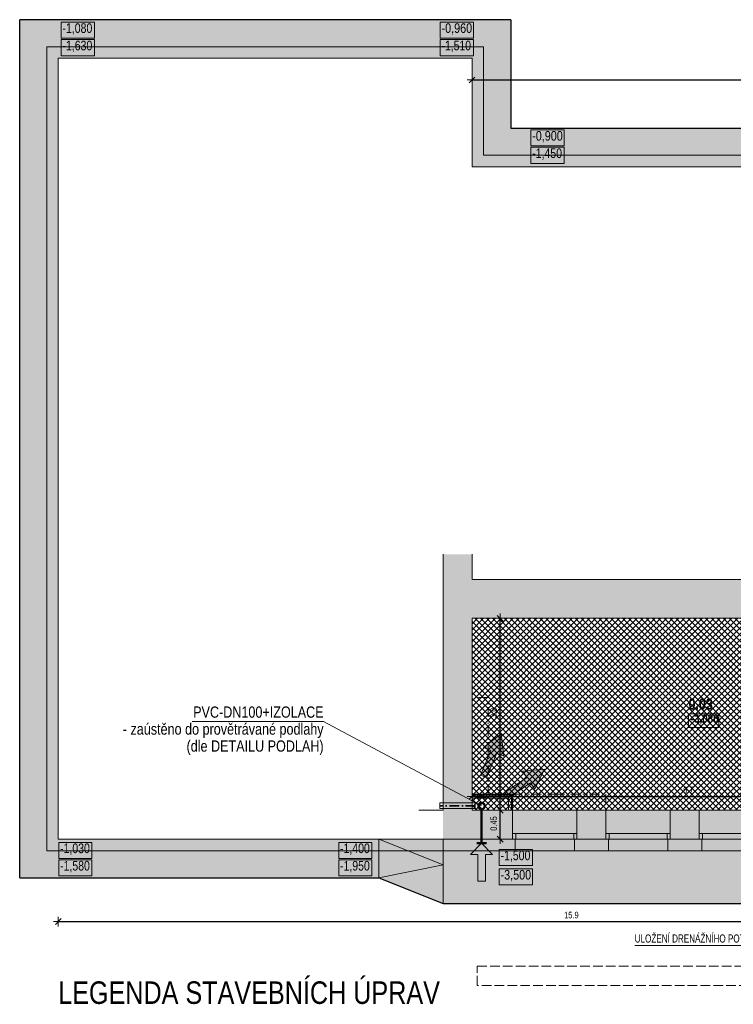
# Model space of a CAD drawing. Header units: millimetres. Extents: x -18538 to 31634, y -71765 to -43346.
# Tile 2 of 19: x -18538 to -7448, y -60161 to -44872. Entities that reach past the tile are written whole.
import ezdxf

# ---------------------------------------------------------------- set-up
doc = ezdxf.new("R2010")
doc.units = ezdxf.units.MM
doc.header["$PDMODE"] = 65
for name, pattern in [('Carkovana 2x_1', [200, 150, -50]), ('Cerchovana_1', [250, 150, -50, 0, -50]), ('JIS_09_15', [300, 150, -50, 0, -50, 0, -50])]:
    doc.linetypes.add(name, pattern=pattern)
for name, color, linetype, lineweight in [('XR$1$1.PP - SLEPY_1', 7, 'Continuous', 25), ('XR$3$SANACE_1', 7, 'Continuous', 25), ('XR$4$SANACE - LEGENDA_1', 7, 'Continuous', 25)]:
    doc.layers.add(name, color=color, linetype=linetype, lineweight=lineweight)
doc.styles.add('ARIAL', font='ARIAL.TTF')
doc.styles.add('Arial Black', font='Arial Black')
doc.styles.add('ARIALNARROW', font='ARIALN.TTF')
doc.dimstyles.new('DIMSTYLE_4', dxfattribs={"dimtxt": 100, "dimasz": 150, "dimexe": 0, "dimexo": 0, "dimgap": 50, "dimtad": 2, "dimdec": 1, "dimlfac": 0.001, "dimrnd": 0.05, "dimzin": 4, "dimdsep": 46, "dimtxsty": 'ARIALNARROW', "dimblk1": 'ALL_ML_STRICH', "dimblk2": 'ALL_ML_STRICH', "dimsah": 1, "dimcen": 0, "dimclrd": 6, "dimclre": 6, "dimclrt": 6, "dimadec": 0, "dimazin": 0, "dimtfac": 1, "dimtdec": 0, "dimtix": 1, "dimtmove": 2, "dimatfit": 3, "dimfxl": 0, "dimtzin": 0, "dimlwd": 0, "dimlwe": 13, "dimarcsym": 0})
doc.dimstyles.new('DIMSTYLE_5', dxfattribs={"dimtxt": 100, "dimasz": 150, "dimexe": 0, "dimexo": 0, "dimgap": 50, "dimtad": 2, "dimlfac": 0.001, "dimrnd": 0.05, "dimzin": 4, "dimdsep": 46, "dimtxsty": 'ARIALNARROW', "dimblk1": 'ALL_ML_STRICH', "dimblk2": 'ALL_ML_STRICH', "dimsah": 1, "dimcen": 0, "dimclrd": 6, "dimclre": 6, "dimclrt": 6, "dimadec": 0, "dimazin": 0, "dimtfac": 1, "dimtdec": 0, "dimtix": 1, "dimtmove": 2, "dimatfit": 3, "dimfxl": 0, "dimtzin": 0, "dimlwd": 0, "dimlwe": 13, "dimarcsym": 0})

# ---------------------------------------------------------------- blocks, each defined once
blk = doc.blocks.new('ALL_ML_STRICH')
at = {"color": 0, "linetype": 'ByBlock', "lineweight": -2}
for p, q in [((-1, 0), (0.5, 0)), ((-0.3, -0.3), (0.3, 0.3)), ((0, -0.5), (0, 0.5))]:
    blk.add_line(p, q, dxfattribs=at)
blk = doc.blocks.new('*D51')
at = {"layer": 'DEFPOINTS', "color": 6, "linetype": 'Continuous', "lineweight": 13}
for p in [(-11508, -57147), (-11958, -57597), (-11072, -57597)]:
    blk.add_point(p, dxfattribs=at)
at = {"layer": 'XR$3$SANACE_1', "color": 6, "linetype": 'Continuous', "lineweight": -2}
for p, q in [((-11072, -57147), (-11072, -57147)), ((-11072, -57597), (-11072, -57147)), ((-11072, -57597), (-11072, -57597))]:
    blk.add_line(p, q, dxfattribs=at)
at = {"layer": 'XR$3$SANACE_1', "color": 6, "linetype": 'Continuous', "lineweight": 13, "xscale": 150, "yscale": 150, "zscale": 150}
for p, rotation in [((-11072, -57147), 90), ((-11072, -57597), 270)]:
    blk.add_blockref('ALL_ML_STRICH', p, dxfattribs=dict(at, rotation=rotation))
at = {"layer": 'XR$3$SANACE_1', "color": 6, "linetype": 'Continuous', "lineweight": 13, "insert": (-11172, -57354), "char_height": 100, "width": 324.57, "attachment_point": 5, "rotation": 90, "style": 'ARIALNARROW'}
blk.add_mtext('\\W0.81;\\A1;{0.45}', dxfattribs=at)
blk = doc.blocks.new('*D52')
at = {"layer": 'DEFPOINTS', "color": 6, "linetype": 'Continuous', "lineweight": 13}
for p in [(-11508, -54167), (-11508, -57147), (-11072, -57147)]:
    blk.add_point(p, dxfattribs=at)
at = {"layer": 'XR$3$SANACE_1', "color": 6, "linetype": 'Continuous', "lineweight": -2}
for p, q in [((-11072, -54167), (-11072, -54167)), ((-11072, -57147), (-11072, -54167)), ((-11072, -57147), (-11072, -57147))]:
    blk.add_line(p, q, dxfattribs=at)
at = {"layer": 'XR$3$SANACE_1', "color": 6, "linetype": 'Continuous', "lineweight": 13, "xscale": 150, "yscale": 150, "zscale": 150}
for p, rotation in [((-11072, -54167), 90), ((-11072, -57147), 270)]:
    blk.add_blockref('ALL_ML_STRICH', p, dxfattribs=dict(at, rotation=rotation))
at = {"layer": 'XR$3$SANACE_1', "color": 6, "linetype": 'Continuous', "lineweight": 13, "insert": (-11172, -55635), "char_height": 100, "width": 243.43, "attachment_point": 5, "rotation": 90, "style": 'ARIALNARROW'}
blk.add_mtext('\\W0.81;\\A1;{3.0}', dxfattribs=at)
blk = doc.blocks.new('*D53')
at = {"layer": 'DEFPOINTS', "color": 6, "linetype": 'Continuous', "lineweight": 13}
for p in [(-11508, -56933), (-11508, -57147), (-4828, -57147)]:
    blk.add_point(p, dxfattribs=at)
at = {"layer": 'XR$3$SANACE_1', "color": 6, "linetype": 'Continuous', "lineweight": -2}
for p, q in [((-11508, -56933), (-11508, -56933)), ((-11508, -56933), (-4828, -56933)), ((-4828, -56933), (-4828, -56933))]:
    blk.add_line(p, q, dxfattribs=at)
at = {"layer": 'XR$3$SANACE_1', "color": 6, "linetype": 'Continuous', "lineweight": 13, "xscale": 150, "yscale": 150, "zscale": 150, "rotation": 180}
blk.add_blockref('ALL_ML_STRICH', (-11508, -56933), dxfattribs=at)
at = {"layer": 'XR$3$SANACE_1', "color": 6, "linetype": 'Continuous', "lineweight": 13, "xscale": 150, "yscale": 150, "zscale": 150}
blk.add_blockref('ALL_ML_STRICH', (-4828, -56933), dxfattribs=at)
at = {"layer": 'XR$3$SANACE_1', "color": 6, "linetype": 'Continuous', "lineweight": 13, "insert": (-8147, -56833), "char_height": 100, "width": 243.43, "attachment_point": 5, "style": 'ARIALNARROW'}
blk.add_mtext('\\W0.81;\\A1;{6.7}', dxfattribs=at)
blk = doc.blocks.new('*D81')
at = {"layer": 'DEFPOINTS', "color": 6, "linetype": 'Continuous', "lineweight": 13}
for p in [(-11508, -45808), (-11508, -46557), (17177, -46557)]:
    blk.add_point(p, dxfattribs=at)
at = {"layer": 'XR$3$SANACE_1', "color": 6, "linetype": 'Continuous', "lineweight": -2}
for p, q in [((-11508, -45808), (-11508, -45808)), ((-11508, -45808), (17177, -45808)), ((17177, -45808), (17177, -45808))]:
    blk.add_line(p, q, dxfattribs=at)
at = {"layer": 'XR$3$SANACE_1', "color": 6, "linetype": 'Continuous', "lineweight": 13, "xscale": 150, "yscale": 150, "zscale": 150, "rotation": 180}
blk.add_blockref('ALL_ML_STRICH', (-11508, -45808), dxfattribs=at)
at = {"layer": 'XR$3$SANACE_1', "color": 6, "linetype": 'Continuous', "lineweight": 13, "xscale": 150, "yscale": 150, "zscale": 150}
blk.add_blockref('ALL_ML_STRICH', (17177, -45808), dxfattribs=at)
at = {"layer": 'XR$3$SANACE_1', "color": 6, "linetype": 'Continuous', "lineweight": 13, "insert": (2852, -45708), "char_height": 100, "width": 324.57, "attachment_point": 5, "style": 'ARIALNARROW'}
blk.add_mtext('\\W0.81;\\A1;{28.7}', dxfattribs=at)
blk = doc.blocks.new('*D82')
at = {"layer": 'DEFPOINTS', "color": 6, "linetype": 'Continuous', "lineweight": 13}
for p in [(-17938, -58197), (-2028, -58597), (-17938, -58876)]:
    blk.add_point(p, dxfattribs=at)
at = {"layer": 'XR$3$SANACE_1', "color": 6, "linetype": 'Continuous', "lineweight": -2}
for p, q in [((-17938, -58876), (-17938, -58876)), ((-17938, -58876), (-2028, -58876)), ((-2028, -58876), (-2028, -58876))]:
    blk.add_line(p, q, dxfattribs=at)
at = {"layer": 'XR$3$SANACE_1', "color": 6, "linetype": 'Continuous', "lineweight": 13, "xscale": 150, "yscale": 150, "zscale": 150, "rotation": 180}
blk.add_blockref('ALL_ML_STRICH', (-17938, -58876), dxfattribs=at)
at = {"layer": 'XR$3$SANACE_1', "color": 6, "linetype": 'Continuous', "lineweight": 13, "xscale": 150, "yscale": 150, "zscale": 150}
blk.add_blockref('ALL_ML_STRICH', (-2028, -58876), dxfattribs=at)
at = {"layer": 'XR$3$SANACE_1', "color": 6, "linetype": 'Continuous', "lineweight": 13, "insert": (-9965, -58776), "char_height": 100, "width": 324.57, "attachment_point": 5, "style": 'ARIALNARROW'}
blk.add_mtext('\\W0.81;\\A1;{15.9}', dxfattribs=at)
blk = doc.blocks.new('KOMPLEXNÍ OBJEKT_60')
at = {"layer": 'XR$3$SANACE_1', "linetype": 'Continuous', "lineweight": 13}
blk.add_hatch(color=132, dxfattribs=at).paths.add_polyline_path([(-11188, -57833), (-11360, -57661), (-11532, -57833), (-11420, -57833), (-11420, -58247), (-11300, -58247), (-11300, -57833)])
at = {"layer": 'XR$3$SANACE_1', "color": 132, "linetype": 'Continuous', "lineweight": 13}
for p, q in [((-11360, -57661), (-11532, -57833)), ((-11188, -57833), (-11360, -57661)), ((-11532, -57833), (-11420, -57833)), ((-11420, -57833), (-11420, -58247)), ((-11300, -57833), (-11300, -58247)), ((-11300, -57833), (-11188, -57833)), ((-11300, -58247), (-11420, -58247))]:
    blk.add_line(p, q, dxfattribs=at)
blk = doc.blocks.new('KOMPLEXNÍ OBJEKT_61')
at = {"layer": 'XR$3$SANACE_1', "linetype": 'Continuous', "lineweight": 13}
blk.add_hatch(color=132, dxfattribs=at).paths.add_polyline_path([(-10726, -56539), (-10380, -56510), (-10532, -56822), (-10601, -56722), (-10942, -56955), (-10999, -56873), (-10657, -56639)], flags=16)
at = {"layer": 'XR$3$SANACE_1', "color": 132, "linetype": 'Continuous', "lineweight": 13}
for p, q in [((-10726, -56539), (-10380, -56510)), ((-10657, -56639), (-10726, -56539)), ((-10380, -56510), (-10532, -56822)), ((-10657, -56639), (-10999, -56873)), ((-10601, -56722), (-10942, -56955)), ((-10532, -56822), (-10601, -56722)), ((-10999, -56873), (-10942, -56955))]:
    blk.add_line(p, q, dxfattribs=at)
blk = doc.blocks.new('KOMPLEXNÍ OBJEKT_62')
at = {"layer": 'XR$3$SANACE_1', "linetype": 'Continuous', "lineweight": 13}
blk.add_hatch(color=132, dxfattribs=at).paths.add_polyline_path([(-11012, -56306), (-11055, -55961), (-11329, -56174), (-11217, -56221), (-11376, -56603), (-11283, -56642), (-11124, -56259)])
at = {"layer": 'XR$3$SANACE_1', "color": 132, "linetype": 'Continuous', "lineweight": 13}
for p, q in [((-11055, -55961), (-11329, -56174)), ((-11012, -56306), (-11055, -55961)), ((-11217, -56221), (-11376, -56603)), ((-11329, -56174), (-11217, -56221)), ((-11124, -56259), (-11283, -56642)), ((-11124, -56259), (-11012, -56306)), ((-11283, -56642), (-11376, -56603))]:
    blk.add_line(p, q, dxfattribs=at)

msp = doc.modelspace()

# ---------------------------------------------------------------- hatches: boundary and pattern name
at = {"layer": 'XR$3$SANACE_1', "linetype": 'Continuous', "lineweight": 25}
for color, points in [(61, [(-18537.849, -44871.677), (-18537.849, -58196.677), (-12957.849, -58196.677), (-11957.849, -58596.677), (-11957.849, -57596.677), (-17937.849, -57596.677), (-17937.849, -45471.677), (-11507.849, -45471.677), (-11507.849, -44871.677)]), (61, [(-11507.849, -47156.677), (-2652.849, -47156.677), (-2652.849, -46156.677), (-3652.849, -46556.677), (-10907.849, -46556.677), (-10907.849, -44871.677), (-11507.849, -44871.677)]), (191, [(-2027.849, -58596.677), (-2027.849, -59871.677), (-1227.849, -59871.677), (-1227.849, -57596.677), (-11957.849, -57596.677), (-11957.849, -58596.677)])]:
    msp.add_hatch(color=color, dxfattribs=at).paths.add_polyline_path(points)
at = {"layer": 'XR$3$SANACE_1', "linetype": 'Continuous', "lineweight": 13}
for color, points in [(254, [(-1357.849, -52966.677), (-2652.849, -52966.677), (-2652.849, -53566.677), (-11507.849, -53566.677), (-11507.849, -53172.238), (-11957.849, -53172.238), (-11957.849, -54166.677), (-4827.849, -54166.677), (-4827.849, -54966.677), (-4527.849, -54966.677), (-4527.849, -54166.677), (-1077.849, -54166.677), (-1077.849, -54266.677), (-777.849, -54266.677), (-777.849, -53566.677), (-1357.849, -53566.677)]), (21, [(-11507.849, -57146.677), (-11507.849, -54166.677), (-11957.849, -54166.677), (-11957.849, -57146.677)]), (161, [(-11957.849, -57596.677), (-1227.849, -57596.677), (-1227.849, -58216.677), (-777.849, -58216.677), (-777.849, -57146.677), (-11507.849, -57146.677), (-11957.849, -57146.677)])]:
    msp.add_hatch(color=color, dxfattribs=at).paths.add_polyline_path(points)
at = {"layer": 'XR$3$SANACE_1', "linetype": 'Cerchovana_1', "lineweight": 13}
h = msp.add_hatch(dxfattribs=at)
h.set_pattern_fill('_RAFA_14', color=204, scale=50, style=0, pattern_type=2)
h.set_pattern_definition([(45, (0, 0), (-45.96194, 45.96194), []), (135, (0, 0), (-45.96194, -45.96194), [])])
h.paths.add_polyline_path([(312.151, -56546.677), (312.151, -55416.677), (612.151, -55416.677), (612.151, -58116.677), (1662.151, -58116.677), (1662.151, -55316.677), (1962.151, -55316.677), (1962.151, -56146.677), (1762.151, -56146.677), (1762.151, -57046.677), (1962.151, -57046.677), (1962.151, -59216.677), (6427.151, -59216.677), (6427.151, -57146.677), (8352.151, -57146.677), (8352.151, -54166.677), (3032.151, -54166.677), (3032.151, -53716.677), (2132.151, -53716.677), (2132.151, -54166.677), (1622.151, -54166.677), (1622.151, -53566.677), (722.151, -53566.677), (722.151, -54166.677), (122.151, -54166.677), (122.151, -53566.677), (-777.849, -53566.677), (-777.849, -54266.677), (-1077.849, -54266.677), (-1077.849, -54166.677), (-4527.849, -54166.677), (-4527.849, -54966.677), (-4827.849, -54966.677), (-4827.849, -54166.677), (-11507.849, -54166.677), (-11507.849, -57146.677), (-4827.849, -57146.677), (-4827.849, -55966.677), (-4527.849, -55966.677), (-4527.849, -57146.677), (-1077.849, -57146.677), (-1077.849, -55366.677), (-777.849, -55366.677), (-777.849, -56546.677)], flags=0)

# ---------------------------------------------------------------- linework, layer by layer
at = {"layer": 'XR$1$1.PP - SLEPY_1', "color": 138, "linetype": 'Continuous', "lineweight": 13}
for p, q in [((-18117.849, -45291.677), (-18117.849, -57776.677)), ((-11327.849, -45291.677), (-18117.849, -45291.677)), ((-11327.849, -46976.677), (-11327.849, -45291.677)), ((-11507.849, -45471.677), (-17937.849, -45471.677)), ((-17937.849, -45471.677), (-17937.849, -57596.677)), ((-11507.849, -47156.677), (-11507.849, -45471.677)), ((-1982.849, -46976.677), (-11327.849, -46976.677)), ((-2875.111, -47156.677), (-11507.849, -47156.677)), ((-11957.849, -53172.238), (-11957.849, -57146.677)), ((-11507.849, -53172.238), (-11507.849, -53566.677)), ((-11507.849, -53566.677), (-2652.849, -53566.677)), ((-11507.849, -54166.677), (-4827.849, -54166.677)), ((-11507.849, -54166.677), (-11507.849, -57146.677)), ((-10877.849, -56896.677), (-11507.849, -56896.677)), ((-10892.849, -56911.677), (-11507.849, -56911.677)), ((-10942.849, -56961.677), (-11507.849, -56961.677)), ((-10942.849, -57146.677), (-10942.849, -56961.677)), ((-10892.849, -57146.677), (-10892.849, -56911.677)), ((-10877.849, -57146.677), (-10877.849, -56896.677)), ((-12335.635, -57146.677), (-11957.849, -57146.677)), ((-11507.849, -57146.677), (-10877.849, -57146.677)), ((-9877.849, -57146.677), (-10877.849, -57146.677)), ((-9877.849, -57146.677), (-10877.849, -57146.677)), ((-10877.849, -57146.677), (-10877.849, -57596.677)), ((-10877.849, -57146.677), (-10877.849, -57596.677)), ((-9877.849, -57146.677), (-9877.849, -57596.677)), ((-9877.849, -57146.677), (-9877.849, -57596.677)), ((-9877.849, -57146.677), (-9427.849, -57146.677)), ((-8427.849, -57146.677), (-9427.849, -57146.677)), ((-8427.849, -57146.677), (-9427.849, -57146.677)), ((-9427.849, -57146.677), (-9427.849, -57596.677)), ((-9427.849, -57146.677), (-9427.849, -57596.677)), ((-8427.849, -57146.677), (-8427.849, -57596.677)), ((-8427.849, -57146.677), (-7977.849, -57146.677)), ((-8427.849, -57146.677), (-8427.849, -57596.677)), ((-6977.849, -57146.677), (-7977.849, -57146.677)), ((-7977.849, -57146.677), (-7977.849, -57596.677)), ((-17937.849, -57596.677), (-12335.635, -57596.677)), ((-12335.635, -57596.677), (-10877.849, -57596.677)), ((-9877.849, -57506.677), (-10877.849, -57506.677)), ((-9877.849, -57506.677), (-10877.849, -57506.677)), ((-9877.849, -57596.677), (-10877.849, -57596.677)), ((-9877.849, -57596.677), (-10877.849, -57596.677)), ((-10837.849, -57596.677), (-10877.849, -57596.677)), ((-10837.849, -57596.677), (-10837.849, -57776.677)), ((-10837.849, -57596.677), (-10837.849, -57776.677)), ((-10827.849, -57506.677), (-10827.849, -57596.677)), ((-10827.849, -57506.677), (-10827.849, -57596.677)), ((-9927.849, -57506.677), (-9927.849, -57596.677)), ((-9927.849, -57506.677), (-9927.849, -57596.677)), ((-9917.849, -57596.677), (-9917.849, -57776.677)), ((-9917.849, -57596.677), (-9917.849, -57776.677)), ((-9877.849, -57596.677), (-9917.849, -57596.677)), ((-9877.849, -57596.677), (-9427.849, -57596.677)), ((-8427.849, -57506.677), (-9427.849, -57506.677)), ((-8427.849, -57506.677), (-9427.849, -57506.677)), ((-8427.849, -57596.677), (-9427.849, -57596.677)), ((-8427.849, -57596.677), (-9427.849, -57596.677)), ((-9387.849, -57596.677), (-9427.849, -57596.677)), ((-9387.849, -57596.677), (-9387.849, -57776.677)), ((-9387.849, -57596.677), (-9387.849, -57776.677)), ((-9377.849, -57506.677), (-9377.849, -57596.677)), ((-9377.849, -57506.677), (-9377.849, -57596.677)), ((-8477.849, -57506.677), (-8477.849, -57596.677)), ((-8477.849, -57506.677), (-8477.849, -57596.677)), ((-8467.849, -57596.677), (-8467.849, -57776.677)), ((-8467.849, -57596.677), (-8467.849, -57776.677)), ((-8427.849, -57596.677), (-8467.849, -57596.677)), ((-8427.849, -57596.677), (-7977.849, -57596.677)), ((-6977.849, -57506.677), (-7977.849, -57506.677)), ((-6977.849, -57596.677), (-7977.849, -57596.677)), ((-7937.849, -57596.677), (-7977.849, -57596.677)), ((-7937.849, -57596.677), (-7937.849, -57776.677)), ((-7927.849, -57506.677), (-7927.849, -57596.677)), ((-18117.849, -57776.677), (-10837.849, -57776.677)), ((-10837.849, -57776.677), (-9917.849, -57776.677)), ((-9917.849, -57776.677), (-9387.849, -57776.677)), ((-9387.849, -57776.677), (-8467.849, -57776.677)), ((-8467.849, -57776.677), (-7937.849, -57776.677)), ((-7937.849, -57776.677), (-7017.849, -57776.677))]:
    msp.add_line(p, q, dxfattribs=at)
at = {"layer": 'XR$1$1.PP - SLEPY_1', "color": 138, "linetype": 'JIS_09_15', "lineweight": 13}
for p, q in [((-11257.849, -55396.677), (-11507.849, -55396.677)), ((-11257.849, -56896.677), (-11257.849, -55396.677)), ((-11488.093, -56896.677), (-11288.093, -56896.677)), ((-11488.093, -56946.677), (-11488.093, -56896.677)), ((-11288.093, -56946.677), (-11488.093, -56896.677)), ((-11288.093, -56896.677), (-11488.093, -56946.677)), ((-11288.093, -56946.677), (-11488.093, -56946.677)), ((-11288.093, -56896.677), (-11288.093, -56946.677)), ((-10877.849, -56896.677), (-9427.849, -56896.677)), ((-9427.849, -56896.677), (-9427.849, -57146.677))]:
    msp.add_line(p, q, dxfattribs=at)
at = {"layer": 'XR$1$1.PP - SLEPY_1', "color": 138, "linetype": 'Carkovana 2x_1', "lineweight": 13}
for p, q in [((-11427.849, -59871.677), (-11427.849, -59571.677)), ((-11427.849, -59571.677), (-1407.849, -59571.677)), ((-1407.849, -59871.677), (-11427.849, -59871.677))]:
    msp.add_line(p, q, dxfattribs=at)
at = {"layer": 'XR$1$1.PP - SLEPY_1', "color": 138, "linetype": 'Continuous', "lineweight": 13}
msp.add_lwpolyline([(-8143.777, -55861.24), (-7673.777, -55861.24), (-7673.777, -55652.906), (-8143.777, -55652.906), (-8143.777, -55861.24)], dxfattribs=at)
at = {"layer": 'XR$3$SANACE_1', "color": 7, "linetype": 'Continuous', "lineweight": 25}
for p, q in [((-10907.849, -44871.677), (-18537.849, -44871.677)), ((-18537.849, -58196.677), (-18537.849, -44871.677)), ((-10907.849, -44871.677), (-10907.849, -46556.677)), ((-10907.849, -46556.677), (-3652.849, -46556.677)), ((-18537.849, -58196.677), (-12957.849, -58196.677)), ((-12957.849, -58196.677), (-11957.849, -58596.677)), ((-12957.849, -58196.677), (-11957.849, -58596.677)), ((-11957.849, -58596.677), (-2027.849, -58596.677))]:
    msp.add_line(p, q, dxfattribs=at)
at = {"layer": 'XR$3$SANACE_1', "color": 7, "linetype": 'Continuous', "lineweight": 13}
for p, q in [((-13815.101, -55769.574), (-15859.431, -55769.574)), ((-11360.057, -57081.022), (-13815.101, -55769.574)), ((-11957.849, -57996.677), (-12957.849, -57596.677)), ((-12957.849, -58196.677), (-12957.849, -57596.677)), ((-11957.849, -58596.677), (-11957.849, -57596.677)), ((-12957.849, -58196.677), (-11957.849, -57996.677))]:
    msp.add_line(p, q, dxfattribs=at)
at = {"layer": 'XR$3$SANACE_1', "color": 1, "linetype": 'Continuous', "lineweight": 13}
for p, q in [((-12007.849, -57035.361), (-12007.849, -57120.361)), ((-11457.849, -57035.361), (-12007.849, -57035.361)), ((-12007.849, -57120.361), (-11457.849, -57120.361)), ((-11457.849, -57120.361), (-11457.849, -57035.361))]:
    msp.add_line(p, q, dxfattribs=at)
at = {"layer": 'XR$3$SANACE_1', "color": 1, "linetype": 'Cerchovana_1', "lineweight": 35}
msp.add_line((-11457.849, -57077.861), (-12007.849, -57077.861), dxfattribs=at)
at = {"layer": 'XR$3$SANACE_1', "color": 132, "linetype": 'Continuous', "lineweight": 50}
for p, q in [((-11360.057, -57661.022), (-11360.057, -57131.022)), ((-11285.057, -57661.022), (-11435.057, -57661.022))]:
    msp.add_line(p, q, dxfattribs=at)
at = {"layer": 'XR$3$SANACE_1', "color": 204, "linetype": 'Continuous', "lineweight": 13}
msp.add_line((-8980.825, -59249.419), (-5807.492, -59249.419), dxfattribs=at)
at = {"layer": 'XR$3$SANACE_1', "color": 5, "linetype": 'Continuous', "lineweight": 13}
for points in [[(-17893.003, -45160.123), (-17377.668, -45160.123), (-17377.668, -44910.122), (-17893.003, -44910.122), (-17893.003, -45160.123)], [(-12002.23, -45160.123), (-11486.895, -45160.123), (-11486.895, -44910.122), (-12002.23, -44910.122), (-12002.23, -45160.123)], [(-10593.733, -46832.956), (-10078.399, -46832.956), (-10078.399, -46582.956), (-10593.733, -46582.956), (-10593.733, -46832.956)], [(-17930.235, -57897.052), (-17414.901, -57897.052), (-17414.901, -57647.052), (-17930.235, -57647.052), (-17930.235, -57897.052)], [(-13580.235, -57897.052), (-13064.901, -57897.052), (-13064.901, -57647.052), (-13580.235, -57647.052), (-13580.235, -57897.052)], [(-11085.33, -58006.845), (-10569.995, -58006.845), (-10569.995, -57756.845), (-11085.33, -57756.845), (-11085.33, -58006.845)]]:
    msp.add_lwpolyline(points, dxfattribs=at)
at = {"layer": 'XR$3$SANACE_1', "color": 1, "linetype": 'Continuous', "lineweight": 13}
for points in [[(-17893.003, -45430.386), (-17377.668, -45430.386), (-17377.668, -45180.386), (-17893.003, -45180.386), (-17893.003, -45430.386)], [(-12002.23, -45430.386), (-11486.895, -45430.386), (-11486.895, -45180.386), (-12002.23, -45180.386), (-12002.23, -45430.386)], [(-10593.733, -47103.22), (-10078.399, -47103.22), (-10078.399, -46853.22), (-10593.733, -46853.22), (-10593.733, -47103.22)], [(-17930.235, -58167.315), (-17414.901, -58167.315), (-17414.901, -57917.315), (-17930.235, -57917.315), (-17930.235, -58167.315)], [(-13580.235, -58167.315), (-13064.901, -58167.315), (-13064.901, -57917.315), (-13580.235, -57917.315), (-13580.235, -58167.315)], [(-11085.33, -58307.108), (-10569.995, -58307.108), (-10569.995, -58057.108), (-11085.33, -58057.108), (-11085.33, -58307.108)]]:
    msp.add_lwpolyline(points, dxfattribs=at)
at = {"layer": 'XR$3$SANACE_1', "color": 132, "linetype": 'Continuous', "lineweight": 50}
msp.add_circle((-11360.057, -57081.022), 50, dxfattribs=at)

# ---------------------------------------------------------------- block references
at = {"layer": 'XR$3$SANACE_1', "color": 132, "linetype": 'Continuous', "lineweight": 13}
for name in ['KOMPLEXNÍ OBJEKT_62', 'KOMPLEXNÍ OBJEKT_61', 'KOMPLEXNÍ OBJEKT_60']:
    msp.add_blockref(name, (0, 0), dxfattribs=at)

# ---------------------------------------------------------------- texts
at = {"layer": 'XR$1$1.PP - SLEPY_1', "color": 138, "linetype": 'Continuous', "lineweight": 35, "insert": (-8143.777, -55588.74), "char_height": 175, "width": 456.84253, "attachment_point": 7, "style": 'Arial Black'}
msp.add_mtext('\\W0.69;0.03', dxfattribs=at)
at = {"layer": 'XR$1$1.PP - SLEPY_1', "color": 138, "linetype": 'Continuous', "lineweight": 13, "insert": (-8110.444, -55815.406), "char_height": 125, "width": 503.59366, "attachment_point": 7, "style": 'ARIALNARROW'}
msp.add_mtext('\\W1.07;\\fArial Narrow|i0|b1|c0|p0;-3,080', dxfattribs=at)
at = {"layer": 'XR$3$SANACE_1', "color": 5, "linetype": 'Continuous', "lineweight": 13, "char_height": 150, "attachment_point": 7, "style": 'ARIAL'}
for s, insert, width in [('\\W0.78;-1,080', (-17873.003, -45105.122), 533.82775), ('\\W0.80;-0,960', (-11982.23, -45105.122), 534.96514), ('\\W0.80;-0,900', (-10573.733, -46777.956), 534.96514), ('\\W0.78;-1,030', (-17910.235, -57842.052), 533.82768), ('\\W0.78;-1,400', (-13560.235, -57842.052), 533.82775), ('\\W0.78;-1,500', (-11065.33, -57951.845), 533.82775)]:
    msp.add_mtext(s, dxfattribs=dict(at, insert=insert, width=width))
at = {"layer": 'XR$3$SANACE_1', "color": 1, "linetype": 'Continuous', "lineweight": 13, "char_height": 150, "attachment_point": 7, "style": 'ARIAL'}
for s, insert, width in [('\\W0.78;-1,630', (-17873.003, -45375.386), 533.82775), ('\\W0.77;-1,510', (-11982.23, -45375.386), 532.73268), ('\\W0.78;-1,450', (-10573.733, -47048.22), 533.82768), ('\\W0.78;-1,580', (-17910.235, -58112.315), 533.82768), ('\\W0.78;-1,950', (-13560.235, -58112.315), 533.82775), ('\\W0.80;-3,500', (-11065.33, -58252.108), 534.96521)]:
    msp.add_mtext(s, dxfattribs=dict(at, insert=insert, width=width))
at = {"layer": 'XR$3$SANACE_1', "color": 7, "linetype": 'Continuous', "lineweight": 25, "insert": (-13815.101, -55536.123), "char_height": 175, "width": 3205.87654, "attachment_point": 3, "line_spacing_factor": 0.903614, "style": 'ARIAL'}
msp.add_mtext('\\A1;{\\fArial|i0|b0;\\H175.000000;\\W0.800000;\\C7;PVC-DN100+IZOLACE}\\P{\\fArial|i0|b0;\\H175.000000;\\W0.800000;\\C7;- zaústěno do provětrávané podlahy}\\P{\\fArial|i0|b0;\\H175.000000;\\W0.800000;\\C7;(dle DETAILU PODLAH)}\\P', dxfattribs=at)
at = {"layer": 'XR$3$SANACE_1', "color": 204, "linetype": 'Continuous', "lineweight": 25, "insert": (-8980.825, -59203.586), "char_height": 125, "width": 3228.47039, "attachment_point": 7, "style": 'ARIALNARROW'}
msp.add_mtext('\\W0.88;ULOŽENÍ DRENÁŽNÍHO POTRUBÍ ZA OPĚRNOU ZEĎ', dxfattribs=at)
at = {"layer": 'XR$4$SANACE - LEGENDA_1', "color": 7, "linetype": 'Continuous', "lineweight": 70, "insert": (-17940.338, -59805.27), "char_height": 350, "width": 6090.38979, "attachment_point": 1, "style": 'ARIAL'}
msp.add_mtext('\\W0.80;LEGENDA STAVEBNÍCH ÚPRAV', dxfattribs=at)

# ---------------------------------------------------------------- dimensions: what is measured, and where the dimension line sits
at = {"layer": 'XR$3$SANACE_1', "color": 6, "linetype": 'Continuous', "lineweight": 13}
for base, p1, p2, picture, middle in [((17177.151, -45807.803), (-11507.849, -45807.803), (17177.151, -45807.803), '*D81', (2852.251, -45707.803)), ((-4827.849, -56932.663), (-11507.849, -56932.663), (-4827.849, -56932.663), '*D53', (-8146.649, -56832.663)), ((-2027.849, -58875.951), (-17937.849, -58875.951), (-2027.849, -58875.951), '*D82', (-9965.249, -58775.951))]:
    dim = msp.add_linear_dim(base=base, p1=p1, p2=p2, dimstyle='DIMSTYLE_4', override={"dimpost": '<>', "dimclrd": 6, "dimclre": 6, "dimclrt": 6, "dimlwd": 0, "dimlwe": 13}, dxfattribs=at)
    dim.commit()
    dim.dimension.update_dxf_attribs({"geometry": picture, "text_midpoint": middle, "dimtype": 160})
for base, p1, p2, dimstyle, picture, middle in [((-11071.64, -54166.677), (-11071.64, -57146.677), (-11071.64, -54166.677), 'DIMSTYLE_4', '*D52', (-11171.64, -55635.477)), ((-11071.64, -57146.677), (-11071.64, -57596.677), (-11071.64, -57146.677), 'DIMSTYLE_5', '*D51', (-11171.64, -57354.077))]:
    dim = msp.add_linear_dim(base=base, p1=p1, p2=p2, angle=90, dimstyle=dimstyle, override={"dimpost": '<>', "dimclrd": 6, "dimclre": 6, "dimclrt": 6, "dimlwd": 0, "dimlwe": 13}, dxfattribs=at)
    dim.commit()
    dim.dimension.update_dxf_attribs({"geometry": picture, "text_midpoint": middle, "dimtype": 160})

doc.saveas('drawing.dxf')
